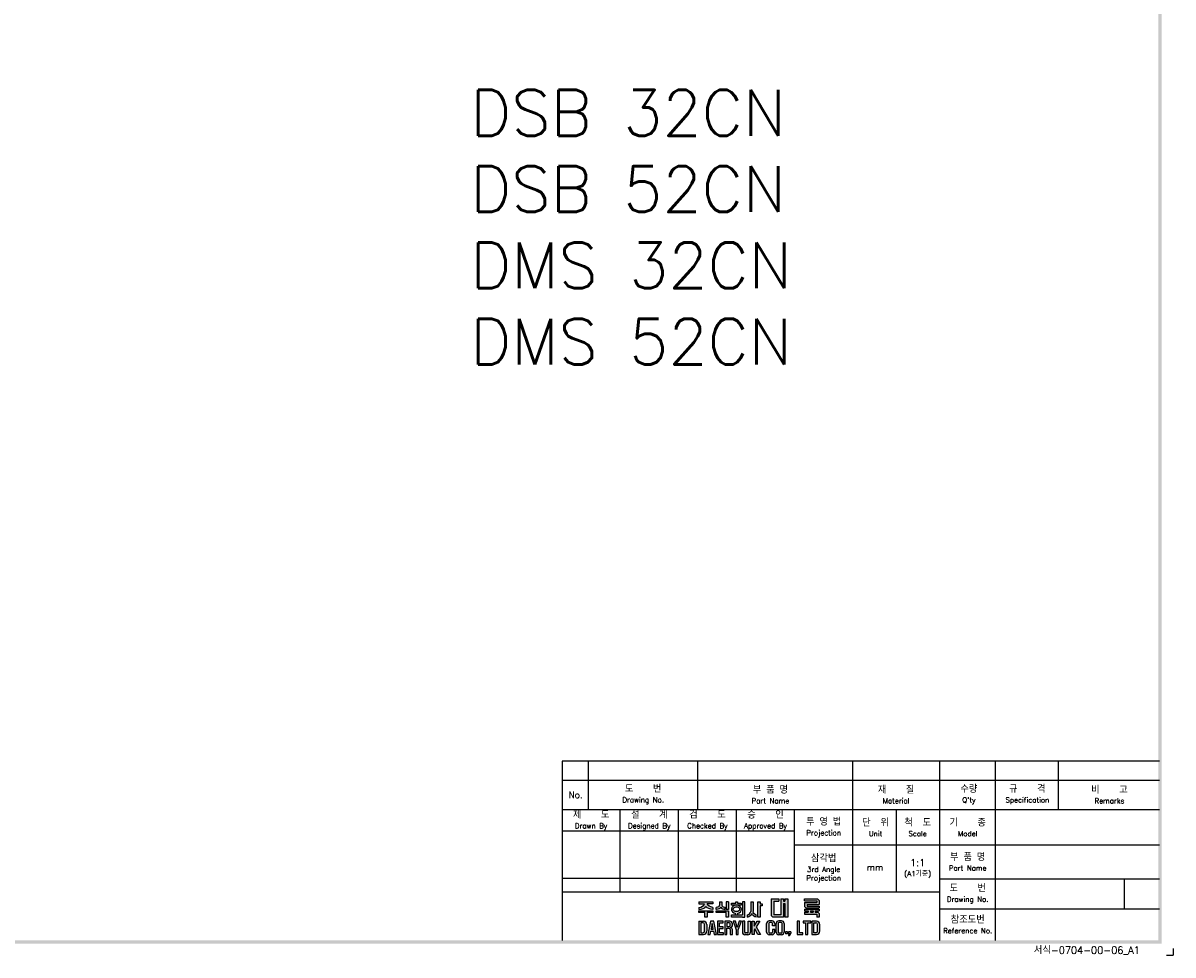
# Model space of a CAD drawing. Extents: x -194 to 740, y -1928 to 443.
# Tile 2 of 3: x 488 to 740, y 33 to 237. Entities that reach past the tile are written whole.
import ezdxf

# ---------------------------------------------------------------- set-up
doc = ezdxf.new("R2010")
doc.units = 0
doc.header["$MEASUREMENT"] = 0
for name, color, linetype in [('di', 3, 'CONTINUOUS'), ('DIM', 3, 'CONTINUOUS'), ('dimtaxt', 3, 'CONTINUOUS'), ('dwg', 7, 'CONTINUOUS')]:
    doc.layers.add(name, color=color, linetype=linetype)
doc.styles.get("Standard").update_dxf_attribs({"font": 'romans.shx', "height": 2, "bigfont": 'hgs.shx'})

# ---------------------------------------------------------------- blocks, each defined once
blk = doc.blocks.new('도면서식 A1')
at = {"layer": 'di', "insert": (780.92, -2.61), "char_height": 2.2, "width": 38.8706, "attachment_point": 4}
blk.add_mtext('서식-0704-00-06_A1', dxfattribs=at)
blk = doc.blocks.new('대륙')
at = {"layer": 'dimtaxt'}
h = blk.add_hatch(color=256, dxfattribs=at)
edge = h.paths.add_edge_path()
edge.add_line((51.99, 12.18), (47.65, 12.18))
edge.add_line((47.65, 12.18), (47.65, 11.59))
edge.add_line((47.65, 11.59), (49.36, 11.59))
edge.add_ellipse((47.48, 11.55), major_axis=(1.89, 0.39), ratio=0.576936, start_angle=268.0794, end_angle=342.4305, ccw=False)
edge.add_line((47.64, 10.44), (47.64, 9.87))
edge.add_ellipse((47.59, 11.36), major_axis=(2.46, 0), ratio=0.608939, start_angle=-88.7913, end_angle=-24.3158)
edge.add_ellipse((52.06, 11.36), major_axis=(-2.46, 0), ratio=0.608939, start_angle=384.3158, end_angle=448.3061)
edge.add_line((51.99, 9.87), (51.99, 10.51))
edge.add_ellipse((52.11, 11.62), major_axis=(-1.91, 0.31), ratio=0.577613, start_angle=17.5125, end_angle=91.8636, ccw=False)
edge.add_line((50.24, 11.59), (51.99, 11.59))
edge.add_line((51.99, 11.59), (51.99, 12.18))
h.paths.add_polyline_path([(52, 9.48), (47.64, 9.48), (47.64, 8.87), (49.46, 8.87), (49.46, 7.49), (50.19, 7.49), (50.19, 8.88), (52, 8.88)])
edge = h.paths.add_edge_path()
edge.add_arc((55.25, 11.18), 0.45, 180, 220.7047, ccw=False)
edge.add_line((54.8, 11.18), (54.8, 12.18))
edge.add_line((54.8, 12.18), (54.06, 12.18))
edge.add_line((54.06, 12.18), (54.06, 11.18))
edge.add_arc((53.61, 11.18), 0.45, 319.2953, 360, ccw=False)
edge.add_spline(control_points=[(53.95, 10.89), (53.94, 10.88), (53.93, 10.87), (53.83, 10.76), (53.7, 10.68), (53.03, 10.51)], knot_values=[3.761053, 3.761053, 3.761053, 3.761053, 3.807132, 3.807132, 4.298097, 4.298097, 4.298097, 4.298097], degree=3, periodic=0)
edge.add_line((53.03, 10.51), (53.03, 9.85))
edge.add_spline(control_points=[(53.03, 9.85), (53.05, 9.85), (53.06, 9.85), (53.74, 9.96), (53.94, 10.08), (54.15, 10.22), (54.2, 10.3), (54.43, 10.6)], knot_values=[3.495949, 3.495949, 3.495949, 3.495949, 3.524444, 3.524444, 4.06832, 4.06832, 4.379503, 4.379503, 4.379503, 4.379503], degree=3, periodic=0)
edge.add_spline(control_points=[(54.43, 10.6), (54.65, 10.3), (54.71, 10.22), (54.92, 10.08), (55.12, 9.96), (55.75, 9.88), (55.78, 9.87), (55.8, 9.86)], knot_values=[3.495949, 3.495949, 3.495949, 3.495949, 3.807132, 3.807132, 4.351008, 4.351008, 4.402945, 4.402945, 4.402945, 4.402945], degree=3, periodic=0)
edge.add_line((55.8, 9.86), (55.8, 10.59))
edge.add_spline(control_points=[(55.8, 10.59), (55.78, 10.59), (55.76, 10.6), (55.19, 10.66), (55.03, 10.75), (54.92, 10.87), (54.91, 10.88), (54.91, 10.89)], knot_values=[3.761053, 3.761053, 3.761053, 3.761053, 3.81299, 3.81299, 4.356866, 4.356866, 4.402945, 4.402945, 4.402945, 4.402945], degree=3, periodic=0)
h.paths.add_polyline_path([(56.82, 9.48), (53.03, 9.48), (53.03, 8.87), (56.1, 8.87), (56.1, 7.49), (56.82, 7.49)])
h.paths.add_polyline_path([(56.82, 12.19), (56.1, 12.19), (56.1, 9.87), (56.82, 9.87)])
h.paths.add_polyline_path([(60.76, 11.76), (59.58, 11.76), (59.58, 12.19), (59.05, 12.19), (59.05, 11.76), (57.74, 11.76), (57.74, 11.21), (60.76, 11.21)])
edge = h.paths.add_edge_path()
edge.add_ellipse((59.26, 9.92), major_axis=(-1.56, 0), ratio=0.830145, start_angle=101.7462, end_angle=265.4383)
edge.add_line((59.38, 11.21), (59.13, 11.21))
edge.add_ellipse((59.26, 9.92), major_axis=(1.56, 0), ratio=0.830145, start_angle=94.5617, end_angle=259.6787)
edge.add_line((58.98, 8.65), (58.98, 8.2))
edge.add_line((58.98, 8.2), (59.58, 8.2))
edge.add_line((59.58, 8.2), (59.58, 8.65))
edge = h.paths.add_edge_path(flags=16)
edge.add_spline(control_points=[(60.26, 9.92), (60.26, 10.03), (60.22, 10.15), (60.06, 10.37), (59.93, 10.48), (59.59, 10.63), (59.39, 10.66), (58.99, 10.64), (58.8, 10.59), (58.5, 10.41), (58.39, 10.3), (58.27, 10.07), (58.25, 9.96), (58.28, 9.73), (58.34, 9.62), (58.54, 9.4), (58.69, 9.3), (59.06, 9.19), (59.26, 9.17), (59.65, 9.23), (59.83, 9.31), (60.09, 9.5), (60.18, 9.62), (60.25, 9.8), (60.26, 9.86), (60.26, 9.92)], knot_values=[0, 0, 0, 0, 0.543876, 0.543876, 1.087752, 1.087752, 1.631628, 1.631628, 2.175504, 2.175504, 2.71938, 2.71938, 3.263256, 3.263256, 3.807132, 3.807132, 4.351008, 4.351008, 4.894884, 4.894884, 5.43876, 5.43876, 5.982636, 5.982636, 6.283185, 6.283185, 6.283185, 6.283185], degree=3, periodic=0)
for points in [[(61.83, 12.19), (61.11, 12.19), (61.11, 8.2), (57.74, 8.2), (57.74, 7.47), (61.11, 7.47), (61.83, 7.47)], [(70.89, 12.38), (72.38, 12.38), (72.38, 13.12), (70.01, 13.12), (70.01, 8), (70.53, 7.49), (73.84, 7.49), (73.84, 11.66), (74.29, 11.66), (74.29, 7.49), (75.14, 7.49), (75.14, 13.12), (74.29, 13.12), (74.29, 12.42), (73.84, 12.42), (73.84, 13.12), (73.01, 13.12), (73.01, 8.23), (70.89, 8.23)]]:
    blk.add_hatch(color=256, dxfattribs=at).paths.add_polyline_path(points)
h = blk.add_hatch(color=256, dxfattribs=at)
edge = h.paths.add_edge_path()
edge.add_line((64.41, 12.18), (63.7, 12.18))
edge.add_line((63.7, 12.18), (63.7, 9.23))
edge.add_ellipse((62.86, 9.12), major_axis=(0.66, 0.841), ratio=0.672815, start_angle=218.7862, end_angle=304.0863, ccw=False)
edge.add_line((62.7, 8.19), (62.7, 7.51))
edge.add_ellipse((63.11, 8.54), major_axis=(0.964, 0.919), ratio=0.540942, start_angle=220.7961, end_angle=301.7505)
edge.add_ellipse((64.93, 8.53), major_axis=(-0.866, 0.919), ratio=0.569913, start_angle=58.7442, end_angle=145.288)
edge.add_line((65.35, 7.49), (65.35, 8.17))
edge.add_ellipse((65.18, 9.26), major_axis=(-0.67, 1.07), ratio=0.576723, start_angle=74.3826, end_angle=142.9847, ccw=False)
edge.add_line((64.41, 9.18), (64.41, 12.18))
h.paths.add_polyline_path([(66.65, 10.99), (67.26, 10.99), (67.26, 11.63), (66.64, 11.63), (66.64, 12.18), (65.92, 12.18), (65.92, 7.49), (66.65, 7.49)])
h = blk.add_hatch(color=256, dxfattribs=at)
h.paths.add_polyline_path([(84.17, 12.56), (84.17, 11.99), (80.38, 11.99), (80.38, 10.74), (80.81, 10.32), (84.92, 10.32), (84.92, 10.92), (81.19, 10.92), (81.19, 11.44), (84.92, 11.44), (84.92, 12.6), (84.39, 13.12), (80.36, 13.12), (80.36, 12.56)])
h.paths.add_polyline_path([(83.7, 9.41), (84.92, 9.41), (84.92, 9.97), (80.36, 9.97), (80.36, 9.41), (81.48, 9.41), (81.48, 9.04), (80.35, 9.04), (80.35, 8.42), (84.18, 8.42), (84.18, 7.49), (84.92, 7.49), (84.92, 8.64), (84.52, 9.04), (83.7, 9.04)])
h.paths.add_polyline_path([(83, 9.41), (82.23, 9.41), (82.23, 9.04), (83, 9.04)], flags=17)
h = blk.add_hatch(color=256, dxfattribs=at)
h.paths.add_polyline_path([(47.58, 6.25), (47.58, 2.12), (49.06, 2.12, 0.414214), (50.06, 3.12), (50.06, 5.25, 0.414214), (49.06, 6.25)])
h.paths.add_polyline_path([(48.9, 5.73, -0.414214), (49.4, 5.23), (49.4, 3.16, -0.414214), (48.9, 2.66), (48.23, 2.66), (48.23, 5.73)], flags=16)
h.paths.add_polyline_path([(50.42, 2.11), (51.1, 2.11), (51.31, 3.17), (52.21, 3.17), (52.42, 2.11), (53.1, 2.11), (52.25, 6.23), (51.27, 6.23)])
h.paths.add_polyline_path([(51.77, 5.49), (52.09, 3.74), (51.43, 3.74)], flags=16)
h.paths.add_polyline_path([(53.4, 2.11), (55.25, 2.11), (55.25, 2.66), (54.07, 2.66), (54.07, 3.99), (55.15, 3.99), (55.15, 4.52), (54.06, 4.52), (54.06, 5.7), (55.21, 5.7), (55.21, 6.25), (53.4, 6.25)])
h.paths.add_polyline_path([(55.67, 2.12), (56.33, 2.12), (56.33, 4.05), (56.93, 4.05, -0.414214), (57.33, 3.65), (57.33, 2.12), (58.02, 2.12), (58.02, 3.65, 0.276846), (57.45, 4.24, 0.25864), (58.02, 4.77), (58.02, 5.43, 0.414214), (57.22, 6.23), (55.67, 6.23)])
h.paths.add_polyline_path([(56.33, 5.71), (57.04, 5.71, -0.414214), (57.34, 5.41), (57.34, 4.86, -0.414214), (57.04, 4.56), (56.33, 4.56)], flags=16)
h.paths.add_polyline_path([(59.2, 3.57), (59.2, 2.11), (59.85, 2.11), (59.85, 3.58), (60.8, 6.24), (60.13, 6.24), (59.53, 4.27), (58.97, 6.24), (58.28, 6.24)])
h.paths.add_polyline_path([(61.13, 2.78, 0.414214), (61.88, 2.03), (62.85, 2.03, 0.414214), (63.6, 2.78), (63.6, 6.24), (62.93, 6.24), (62.93, 2.84, -0.414214), (62.68, 2.59), (62.07, 2.59, -0.414214), (61.82, 2.84), (61.82, 6.24), (61.13, 6.24)])
h.paths.add_polyline_path([(64.11, 2.12), (64.77, 2.12), (64.77, 3.42), (64.98, 3.87), (65.9, 2.12), (66.68, 2.12), (65.38, 4.46), (66.48, 6.23), (65.69, 6.23), (64.76, 4.66), (64.76, 6.23), (64.11, 6.23)])
h.paths.add_polyline_path([(68.62, 2.84, 0.414214), (69.42, 2.04), (70.32, 2.04, 0.414214), (71.12, 2.84), (71.12, 3.62), (70.47, 3.62), (70.47, 2.85, -0.414214), (70.17, 2.55), (69.58, 2.55, -0.414214), (69.28, 2.85), (69.28, 5.49, -0.414214), (69.58, 5.79), (70.16, 5.79, -0.414214), (70.46, 5.49), (70.46, 4.76), (71.12, 4.76), (71.12, 5.52, 0.414214), (70.32, 6.32), (69.42, 6.32, 0.414214), (68.62, 5.52)])
h.paths.add_polyline_path([(71.57, 2.84, 0.414214), (72.37, 2.04), (73.25, 2.04, 0.414214), (74.05, 2.84), (74.05, 5.52, 0.414214), (73.25, 6.32), (72.37, 6.32, 0.414214), (71.57, 5.52)])
h.paths.add_polyline_path([(72.23, 5.5, -0.414214), (72.53, 5.8), (73.09, 5.8, -0.414214), (73.39, 5.5), (73.39, 2.85, -0.414214), (73.09, 2.55), (72.53, 2.55, -0.414214), (72.23, 2.85)], flags=16)
h.paths.add_polyline_path([(74.42, 2.34), (75.05, 2.34), (75.05, 2.98), (74.42, 2.98)])
h.paths.add_polyline_path([(75.76, 2.34, -0.316213), (75.39, 2.07), (75.39, 1.77, 0.409412), (76.08, 2.47), (76.08, 2.98), (75.39, 2.98), (75.39, 2.34)])
h.paths.add_polyline_path([(78.08, 2.12), (79.79, 2.12), (79.79, 2.67), (78.75, 2.67), (78.75, 6.24), (78.08, 6.24)])
h.paths.add_polyline_path([(80.68, 2.12), (81.35, 2.12), (81.35, 5.7), (82.27, 5.7), (82.27, 6.24), (79.92, 6.24), (79.92, 5.7), (80.68, 5.7)])
h.paths.add_polyline_path([(82.59, 2.13), (84.07, 2.13, 0.414214), (85.07, 3.13), (85.07, 5.24, 0.414214), (84.07, 6.24), (82.59, 6.24)])
h.paths.add_polyline_path([(83.24, 5.73), (83.9, 5.73, -0.414214), (84.4, 5.23), (84.4, 3.15, -0.414214), (83.9, 2.65), (83.24, 2.65)], flags=16)
for p, q in [((47.65, 12.18), (51.99, 12.18)), ((47.65, 12.18), (47.65, 11.59)), ((47.65, 11.59), (49.36, 11.59)), ((51.99, 11.59), (50.24, 11.59)), ((51.99, 12.18), (51.99, 11.59)), ((54.06, 12.18), (54.8, 12.18)), ((54.06, 12.18), (54.06, 11.18)), ((54.8, 12.18), (54.8, 11.18)), ((56.82, 12.19), (56.1, 12.19)), ((56.1, 12.19), (56.1, 9.87)), ((56.82, 12.19), (56.82, 9.87)), ((57.74, 11.76), (59.05, 11.76)), ((57.74, 11.21), (57.74, 11.76)), ((60.76, 11.21), (57.74, 11.21)), ((59.05, 11.76), (59.05, 12.19)), ((59.05, 12.19), (59.58, 12.19)), ((59.58, 12.19), (59.58, 11.76)), ((59.58, 11.76), (60.76, 11.76)), ((60.76, 11.76), (60.76, 11.21)), ((61.11, 12.19), (61.11, 8.2)), ((61.83, 12.19), (61.11, 12.19)), ((61.83, 7.47), (61.83, 12.19)), ((63.7, 12.18), (64.41, 12.18)), ((63.7, 12.18), (63.7, 9.23)), ((64.41, 12.18), (64.41, 9.18)), ((65.92, 7.49), (65.92, 12.18)), ((65.92, 12.18), (66.64, 12.18)), ((66.64, 12.18), (66.64, 11.63)), ((66.64, 11.63), (67.26, 11.63)), ((66.65, 10.99), (66.65, 7.49)), ((67.26, 10.99), (66.65, 10.99)), ((67.26, 11.63), (67.26, 10.99)), ((70.01, 13.12), (70.01, 8)), ((70.01, 13.12), (72.38, 13.12)), ((70.89, 12.38), (70.89, 8.23)), ((70.89, 12.38), (72.38, 12.38)), ((72.38, 13.12), (72.38, 12.38)), ((73.01, 13.12), (73.01, 8.23)), ((73.01, 13.12), (73.84, 13.12)), ((73.84, 13.12), (73.84, 12.42)), ((73.84, 12.42), (74.29, 12.42)), ((73.84, 11.66), (73.84, 7.49)), ((73.84, 11.66), (74.29, 11.66)), ((74.29, 13.12), (75.14, 13.12)), ((74.29, 13.12), (74.29, 12.42)), ((74.29, 11.66), (74.29, 7.49)), ((75.14, 13.12), (75.14, 7.49)), ((80.36, 13.12), (84.39, 13.12)), ((80.36, 12.56), (80.36, 13.12)), ((80.36, 12.56), (84.17, 12.56)), ((80.38, 11.99), (84.17, 11.99)), ((80.38, 11.99), (80.38, 10.74)), ((80.81, 10.32), (80.38, 10.74)), ((81.19, 11.44), (84.92, 11.44)), ((81.19, 11.44), (81.19, 10.92)), ((81.19, 10.92), (84.92, 10.92)), ((84.17, 12.56), (84.17, 11.99)), ((84.92, 12.6), (84.39, 13.12)), ((84.92, 12.6), (84.92, 11.44)), ((84.92, 10.92), (84.92, 10.32)), ((47.64, 10.44), (47.64, 9.87)), ((47.64, 9.48), (52, 9.48)), ((47.64, 8.87), (47.64, 9.48)), ((49.46, 8.87), (47.64, 8.87)), ((49.46, 7.49), (49.46, 8.87)), ((50.19, 7.49), (49.46, 7.49)), ((50.19, 8.88), (50.19, 7.49)), ((52, 8.88), (50.19, 8.88)), ((51.99, 10.51), (51.99, 9.87)), ((52, 9.48), (52, 8.88)), ((53.03, 9.85), (53.03, 10.51)), ((53.03, 9.48), (56.82, 9.48)), ((53.03, 8.87), (53.03, 9.48)), ((56.1, 8.87), (53.03, 8.87)), ((55.8, 9.86), (55.8, 10.59)), ((56.82, 9.87), (56.1, 9.87)), ((56.1, 7.49), (56.1, 8.87)), ((56.82, 7.49), (56.1, 7.49)), ((56.82, 9.48), (56.82, 7.49)), ((57.74, 8.2), (61.11, 8.2)), ((57.74, 7.47), (57.74, 8.2)), ((61.11, 7.47), (57.74, 7.47)), ((58.98, 8.2), (58.98, 8.65)), ((59.58, 8.65), (59.58, 8.2)), ((61.11, 7.47), (61.83, 7.47)), ((62.7, 7.51), (62.7, 8.19)), ((65.35, 7.49), (65.35, 8.17)), ((66.65, 7.49), (65.92, 7.49)), ((70.53, 7.49), (70.01, 8)), ((73.84, 7.49), (70.53, 7.49)), ((73.01, 8.23), (70.89, 8.23)), ((75.14, 7.49), (74.29, 7.49)), ((80.35, 9.04), (81.48, 9.04)), ((80.35, 9.04), (80.35, 8.42)), ((80.35, 8.42), (84.18, 8.42)), ((80.36, 9.97), (84.92, 9.97)), ((80.36, 9.97), (80.36, 9.41)), ((80.36, 9.41), (81.48, 9.41)), ((80.81, 10.32), (84.92, 10.32)), ((81.48, 9.41), (81.48, 9.04)), ((82.23, 9.41), (83, 9.41)), ((82.23, 9.41), (82.23, 9.04)), ((82.23, 9.04), (83, 9.04)), ((83, 9.41), (83, 9.04)), ((83.7, 9.41), (84.92, 9.41)), ((83.7, 9.41), (83.7, 9.04)), ((83.7, 9.04), (84.52, 9.04)), ((84.18, 8.42), (84.18, 7.49)), ((84.92, 7.49), (84.18, 7.49)), ((84.92, 8.64), (84.52, 9.04)), ((84.92, 9.97), (84.92, 9.41)), ((84.92, 8.64), (84.92, 7.49)), ((47.58, 6.25), (47.58, 2.12)), ((47.58, 6.25), (49.06, 6.25)), ((48.23, 5.73), (48.23, 2.66)), ((48.9, 5.73), (48.23, 5.73)), ((49.4, 3.16), (49.4, 5.23)), ((50.06, 5.25), (50.06, 3.12)), ((51.27, 6.23), (50.42, 2.11)), ((52.25, 6.23), (51.27, 6.23)), ((51.77, 5.49), (51.43, 3.74)), ((51.43, 3.74), (52.09, 3.74)), ((52.09, 3.74), (51.77, 5.49)), ((53.1, 2.11), (52.25, 6.23)), ((55.21, 6.25), (53.4, 6.25)), ((53.4, 6.25), (53.4, 2.11)), ((54.06, 5.7), (55.21, 5.7)), ((54.06, 4.52), (54.06, 5.7)), ((55.15, 4.52), (54.06, 4.52)), ((54.07, 3.99), (55.15, 3.99)), ((54.07, 2.66), (54.07, 3.99)), ((55.15, 3.99), (55.15, 4.52)), ((55.21, 5.7), (55.21, 6.25)), ((55.67, 6.23), (55.67, 2.12)), ((57.22, 6.23), (55.67, 6.23)), ((56.33, 5.71), (56.33, 4.56)), ((57.04, 5.71), (56.33, 5.71)), ((56.33, 4.56), (57.04, 4.56)), ((56.33, 2.12), (56.33, 4.05)), ((56.33, 4.05), (56.93, 4.05)), ((57.33, 3.65), (57.33, 2.12)), ((57.34, 4.86), (57.34, 5.41)), ((58.02, 4.77), (58.02, 5.43)), ((58.02, 2.12), (58.02, 3.65)), ((58.97, 6.24), (58.28, 6.24)), ((58.28, 6.24), (59.2, 3.57)), ((59.53, 4.27), (58.97, 6.24)), ((59.2, 3.57), (59.2, 2.11)), ((60.13, 6.24), (59.53, 4.27)), ((59.85, 3.58), (60.8, 6.24)), ((59.85, 2.11), (59.85, 3.58)), ((60.8, 6.24), (60.13, 6.24)), ((61.13, 6.24), (61.13, 2.78)), ((61.82, 6.24), (61.13, 6.24)), ((61.82, 2.84), (61.82, 6.24)), ((62.93, 2.84), (62.93, 6.24)), ((62.93, 6.24), (63.6, 6.24)), ((63.6, 6.24), (63.6, 2.78)), ((64.11, 2.12), (64.11, 6.23)), ((64.11, 6.23), (64.76, 6.23)), ((64.76, 4.66), (65.69, 6.23)), ((64.76, 6.23), (64.76, 4.66)), ((64.98, 3.87), (64.77, 3.42)), ((65.9, 2.12), (64.98, 3.87)), ((66.48, 6.23), (65.38, 4.46)), ((65.38, 4.46), (66.68, 2.12)), ((65.69, 6.23), (66.48, 6.23)), ((68.62, 2.84), (68.62, 5.52)), ((69.28, 5.49), (69.28, 2.85)), ((70.32, 6.32), (69.42, 6.32)), ((70.16, 5.79), (69.58, 5.79)), ((70.46, 4.76), (70.46, 5.49)), ((71.12, 4.76), (70.46, 4.76)), ((70.47, 3.62), (70.47, 2.85)), ((71.12, 3.62), (70.47, 3.62)), ((71.12, 5.52), (71.12, 4.76)), ((71.12, 2.84), (71.12, 3.62)), ((71.57, 2.84), (71.57, 5.52)), ((72.23, 5.5), (72.23, 2.85)), ((73.25, 6.32), (72.37, 6.32)), ((73.09, 5.8), (72.53, 5.8)), ((73.39, 2.85), (73.39, 5.5)), ((74.05, 5.52), (74.05, 2.84)), ((78.08, 6.24), (78.08, 2.12)), ((78.75, 6.24), (78.08, 6.24)), ((78.75, 2.67), (78.75, 6.24)), ((82.27, 6.24), (79.92, 6.24)), ((79.92, 6.24), (79.92, 5.7)), ((79.92, 5.7), (80.68, 5.7)), ((80.68, 5.7), (80.68, 2.12)), ((81.35, 2.12), (81.35, 5.7)), ((81.35, 5.7), (82.27, 5.7)), ((82.27, 5.7), (82.27, 6.24)), ((82.59, 6.24), (82.59, 2.13)), ((84.07, 6.24), (82.59, 6.24)), ((83.24, 2.65), (83.24, 5.73)), ((83.24, 5.73), (83.9, 5.73)), ((84.4, 3.15), (84.4, 5.23)), ((85.07, 3.13), (85.07, 5.24)), ((47.58, 2.12), (49.06, 2.12)), ((48.23, 2.66), (48.9, 2.66)), ((50.42, 2.11), (51.1, 2.11)), ((51.1, 2.11), (51.31, 3.17)), ((51.31, 3.17), (52.21, 3.17)), ((52.21, 3.17), (52.42, 2.11)), ((52.42, 2.11), (53.1, 2.11)), ((53.4, 2.11), (55.25, 2.11)), ((55.25, 2.66), (54.07, 2.66)), ((55.25, 2.11), (55.25, 2.66)), ((55.67, 2.12), (56.33, 2.12)), ((57.33, 2.12), (58.02, 2.12)), ((59.2, 2.11), (59.85, 2.11)), ((62.85, 2.03), (61.88, 2.03)), ((62.68, 2.59), (62.07, 2.59)), ((64.77, 2.12), (64.11, 2.12)), ((64.77, 3.42), (64.77, 2.12)), ((66.68, 2.12), (65.9, 2.12)), ((70.32, 2.04), (69.42, 2.04)), ((70.17, 2.55), (69.58, 2.55)), ((73.25, 2.04), (72.37, 2.04)), ((73.09, 2.55), (72.53, 2.55)), ((74.42, 2.98), (74.42, 2.34)), ((75.05, 2.98), (74.42, 2.98)), ((75.05, 2.34), (74.42, 2.34)), ((75.05, 2.98), (75.05, 2.34)), ((75.39, 2.98), (75.39, 2.34)), ((76.08, 2.98), (75.39, 2.98)), ((75.76, 2.34), (75.39, 2.34)), ((75.39, 2.07), (75.39, 1.77)), ((76.08, 2.98), (76.08, 2.47)), ((78.08, 2.12), (79.79, 2.12)), ((79.79, 2.67), (78.75, 2.67)), ((79.79, 2.12), (79.79, 2.67)), ((80.68, 2.12), (81.35, 2.12)), ((82.59, 2.13), (84.07, 2.13)), ((83.9, 2.65), (83.24, 2.65))]:
    blk.add_line(p, q, dxfattribs=at)
for centre, radius, start, end in [((53.61, 11.18), 0.45, 319.2953, 360), ((55.25, 11.18), 0.45, 180, 220.7047), ((48.9, 5.23), 0.5, 0, 90), ((49.06, 5.25), 1, 0, 90), ((57.22, 4.85), 0.8, 270, 270), ((56.93, 3.65), 0.4, 0, 90), ((57.04, 5.41), 0.3, 0, 90), ((57.04, 4.86), 0.3, 270, 0), ((57.22, 5.43), 0.8, 0, 90), ((57.26, 5.02), 0.8, 283.6828, 341.6876), ((57.24, 3.47), 0.8, 12.921, 74.819), ((69.42, 5.52), 0.8, 90, 180), ((69.58, 5.49), 0.3, 90, 180), ((70.16, 5.49), 0.3, 0, 90), ((70.32, 5.52), 0.8, 0, 90), ((72.37, 5.52), 0.8, 90, 180), ((72.53, 5.5), 0.3, 90, 180), ((73.09, 5.5), 0.3, 0, 90), ((73.25, 5.52), 0.8, 0, 90), ((83.9, 5.23), 0.5, 0, 90), ((84.07, 5.24), 1, 0, 90), ((48.9, 3.16), 0.5, 270, 0), ((49.06, 3.12), 1, 270, 0), ((61.88, 2.78), 0.75, 180, 270), ((62.07, 2.84), 0.25, 180, 270), ((62.68, 2.84), 0.25, 270, 0), ((62.85, 2.78), 0.75, 270, 0), ((69.42, 2.84), 0.8, 180, 270), ((69.58, 2.85), 0.3, 180, 270), ((70.17, 2.85), 0.3, 270, 0), ((70.32, 2.84), 0.8, 270, 0), ((72.37, 2.84), 0.8, 180, 270), ((72.53, 2.85), 0.3, 180, 270), ((73.09, 2.85), 0.3, 270, 0), ((73.25, 2.84), 0.8, 270, 0), ((75.38, 2.47), 0.7, 270.9408, 0), ((75.38, 2.47), 0.4, 271.6466, 341.8371), ((83.9, 3.15), 0.5, 270, 0), ((84.07, 3.13), 1, 270, 0)]:
    blk.add_arc(centre, radius, start, end, dxfattribs=at)
for centre, major_axis, ratio, start_param, end_param in [((47.48, 11.55), (1.89, 0.39), 0.576936, 4.678869, 5.97654), ((47.59, 11.36), (-2.46, 0), 0.608939, 1.591893, 2.717202), ((59.26, 9.92), (1.56, 0), 0.830145, 1.650413, 4.532248), ((59.26, 9.92), (-1.56, 0), 0.830145, 1.775806, 4.632772), ((62.86, 9.12), (0.66, 0.841), 0.672815, 3.81854, 5.307307), ((63.11, 8.54), (0.964, 0.919), 0.540942, 3.853619, 5.26654)]:
    blk.add_ellipse(centre, major_axis=major_axis, ratio=ratio, start_param=start_param, end_param=end_param, dxfattribs=at)
at = {"layer": 'dimtaxt', "extrusion": (0, 0, -1)}
for centre, major_axis, ratio, start_param, end_param in [((52.06, 11.36), (-2.46, 0), 0.608939, -1.541231, -0.42439), ((52.11, 11.62), (-1.91, 0.31), 0.577613, 4.679864, 5.977535), ((64.93, 8.53), (-0.866, 0.919), 0.569913, 3.747431, 5.257905), ((65.18, 9.26), (-0.67, 1.07), 0.576723, 3.787632, 4.984965)]:
    blk.add_ellipse(centre, major_axis=major_axis, ratio=ratio, start_param=start_param, end_param=end_param, dxfattribs=at)
at = {"layer": 'dimtaxt'}
for points, knots in [([(53.95, 10.89), (53.94, 10.88), (53.93, 10.87), (53.83, 10.76), (53.7, 10.68), (53.03, 10.51)], [3.7610527, 3.7610527, 3.7610527, 3.7610527, 3.8071317, 3.8071317, 4.2980967, 4.2980967, 4.2980967, 4.2980967]), ([(54.91, 10.89), (54.91, 10.88), (54.92, 10.87), (55.03, 10.75), (55.19, 10.66), (55.76, 10.6), (55.78, 10.59), (55.8, 10.59)], [3.7610527, 3.7610527, 3.7610527, 3.7610527, 3.8071317, 3.8071317, 4.3510077, 4.3510077, 4.4029453, 4.4029453, 4.4029453, 4.4029453]), ([(54.43, 10.6), (54.2, 10.3), (54.15, 10.22), (53.94, 10.08), (53.74, 9.96), (53.06, 9.85), (53.05, 9.85), (53.03, 9.85)], [3.4959493, 3.4959493, 3.4959493, 3.4959493, 3.8071317, 3.8071317, 4.3510077, 4.3510077, 4.3795026, 4.3795026, 4.3795026, 4.3795026]), ([(54.43, 10.6), (54.65, 10.3), (54.71, 10.22), (54.92, 10.08), (55.12, 9.96), (55.75, 9.88), (55.78, 9.87), (55.8, 9.86)], [3.4959493, 3.4959493, 3.4959493, 3.4959493, 3.8071317, 3.8071317, 4.3510077, 4.3510077, 4.4029453, 4.4029453, 4.4029453, 4.4029453]), ([(60.26, 9.92), (60.26, 10.03), (60.22, 10.15), (60.06, 10.37), (59.93, 10.48), (59.59, 10.63), (59.39, 10.66), (58.99, 10.64), (58.8, 10.59), (58.5, 10.41), (58.39, 10.3), (58.27, 10.07), (58.25, 9.96), (58.28, 9.73), (58.34, 9.62), (58.54, 9.4), (58.69, 9.3), (59.06, 9.19), (59.26, 9.17), (59.65, 9.23), (59.83, 9.31), (60.09, 9.5), (60.18, 9.62), (60.25, 9.8), (60.26, 9.86), (60.26, 9.92)], [0, 0, 0, 0, 0.543876, 0.543876, 1.087752, 1.087752, 1.631628, 1.631628, 2.175504, 2.175504, 2.71938, 2.71938, 3.263256, 3.263256, 3.807132, 3.807132, 4.351008, 4.351008, 4.894884, 4.894884, 5.43876, 5.43876, 5.982636, 5.982636, 6.283185, 6.283185, 6.283185, 6.283185])]:
    blk.add_open_spline(points, degree=3, knots=knots, dxfattribs=at)

msp = doc.modelspace()

# ---------------------------------------------------------------- linework, layer by layer
at = {"layer": 'di'}
for p in [(738.154, 33.153), (739.565, 34.565)]:
    msp.add_line(p, (739.565, 33.153), dxfattribs=at)
at = {"layer": 'dimtaxt'}
for p, q in [((736.627, 75.563), (606.091, 75.563)), ((606.091, 75.563), (606.091, 36.329)), ((611.892, 64.965), (611.892, 75.549)), ((635.726, 64.979), (635.726, 75.563)), ((669.595, 64.979), (669.595, 75.563)), ((688.646, 64.979), (688.646, 75.563)), ((700.776, 64.979), (700.776, 75.563)), ((714.564, 64.979), (714.564, 75.563)), ((736.627, 71.329), (606.091, 71.329)), ((618.791, 46.899), (618.791, 64.861)), ((631.492, 46.899), (631.492, 64.861)), ((644.193, 46.899), (644.193, 64.861)), ((656.894, 46.899), (656.894, 64.861)), ((669.595, 46.899), (669.595, 64.861)), ((679.12, 46.899), (679.12, 64.861)), ((688.646, 36.303), (688.646, 64.861)), ((700.776, 36.303), (700.776, 64.861)), ((656.894, 60.257), (606.12, 60.257)), ((736.627, 57.196), (656.894, 57.196)), ((656.894, 49.88), (606.136, 49.88)), ((736.627, 49.711), (688.646, 49.711)), ((729, 43.193), (729, 49.711)), ((688.646, 46.899), (606.091, 46.899)), ((736.627, 43.193), (688.646, 43.193))]:
    msp.add_line(p, q, dxfattribs=at)
at = {"layer": 'dwg'}
msp.add_line((736.627, 64.861), (606.091, 64.861), dxfattribs=at)
for points in [[(737.095, 440.637), (736.39, 439.932), (737.095, 35.623), (736.39, 36.329)], [(606.207, 64.967), (606.207, 64.756), (736.45, 64.967), (736.45, 64.756)], [(737.095, 35.623), (736.39, 36.329), (161.326, 35.623), (162.031, 36.329)]]:
    msp.add_trace(points, dxfattribs=at)

# ---------------------------------------------------------------- block references
at = {"layer": 'di', "xscale": 0.7056, "yscale": 0.7056, "zscale": 0.7056}
msp.add_blockref('대륙', (602.362, 36.153), dxfattribs=at)
at = {"layer": 'dwg', "xscale": 0.7056, "yscale": 0.7056, "zscale": 0.7056}
msp.add_blockref('도면서식 A1', (158.151, 35.976), dxfattribs=at)

# ---------------------------------------------------------------- texts
at = {"layer": 'di', "attachment_point": 5}
for s, insert, char_height, width in [('No.', (609.049, 68.177), 1.4112, 5.6858), ('{\\H1.1x;도    번\\P\\H0.72727x;Drawing No.}', (623.809, 68.177), 1.4112, 23.83343), ('{\\H1.1x;부 품 명\\P\\H0.72727x;Part Name}', (651.602, 68.154), 1.4112, 31.752), ('{\\H1.1x;재    질\\P\\H0.72727x;Material}', (679.065, 68.154), 1.4112, 19.43292), ("{\\H1.1x;수량\\P\\H0.72727x;Q'ty}", (694.976, 68.154), 1.4112, 6.67428), ('{\\H1.1x;규    격\\P\\H0.72727x;Specification}', (707.751, 68.154), 1.4112, 19.0512), ('{\\H1.1x;비    고\\P\\H0.72727x;Remarks}', (725.673, 68.154), 1.4112, 27.5184), ('{\\H1.1x;제    도\\P\\H0.72727x;Drawn By}', (612.441, 62.506), 1.4112, 12.7008), ('{\\H1.1x;설    계}\\P{\\H0.8x;Designed By}', (625.142, 62.506), 1.4112, 12.7008), ('{\\H1.1x;검    도\\P\\H0.72727x;Checked By}', (637.843, 62.506), 1.4112, 12.7008), ('승    인\\P{\\H0.72727x;Approved By}', (650.543, 62.506), 1.55232, 12.7008), ('투 영 법\\P{\\H0.72727x;Projection}', (663.244, 60.976), 1.55232, 12.7008), ('{\\H1.1x;단  위}\\P{\\H0.8x;Unit}', (674.575, 60.976), 1.4112, 11.2896), ('{\\H1.1x;척  도\\P\\H0.72727x;Scale}', (683.776, 60.976), 1.4112, 11.2896), ('기    종\\P{\\H0.72727x;Model}', (694.711, 60.976), 1.55232, 12.13014), ('부 품 명\\P{\\H0.72727x;Part Name}', (694.711, 53.454), 1.55232, 12.13014), ('{\\H1.1x;삼각법\\H0.45455x;\\P\\H1.6x;3rd Angle\\PProjection}', (663.244, 52.048), 1.4112, 12.7008), ('도    번\\P{\\H0.72727x;Drawing No.}', (694.711, 46.452), 1.55232, 12.13014), ('참조도번\\P{\\H0.72727x;Reference No.}', (694.711, 39.761), 1.55232, 12.13014)]:
    msp.add_mtext(s, dxfattribs=dict(at, insert=insert, char_height=char_height, width=width))
at = {"layer": 'DIM', "insert": (586.026, 222.262), "char_height": 10, "width": 782.77285, "attachment_point": 1}
msp.add_mtext('{\\Fromans,hgs|c129;DSB 32CN\\PDSB 52CN\\PDMS 32CN\\PDMS 52CN}', dxfattribs=at)
at = {"layer": 'dimtaxt'}
msp.add_text('mm', height=1.4112, dxfattribs=at).set_placement((672.655, 51.596))
at = {"layer": 'dimtaxt', "insert": (683.776, 52.048), "char_height": 1.55232, "width": 11.2896, "attachment_point": 5}
msp.add_mtext('1:1\\P{\\H0.72727x;(A1기준)}', dxfattribs=at)

doc.saveas('drawing.dxf')
